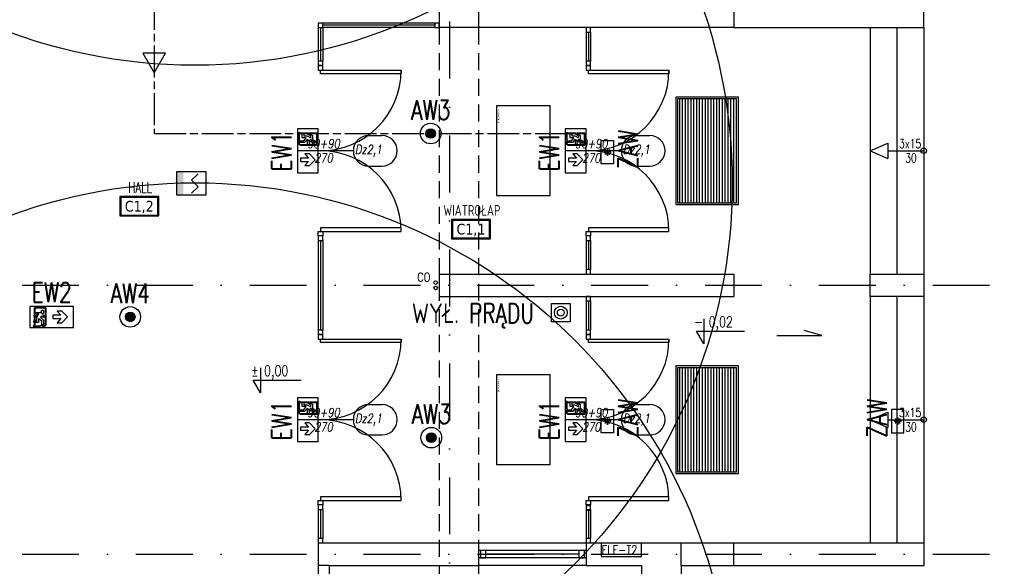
# Model space of a CAD drawing. Header units: millimetres. Extents: x 42924 to 92944, y -369470 to -179866.
# Tile 249 of 256: x 61531 to 62630, y -183142 to -182533. Entities that reach past the tile are written whole.
import ezdxf
from ezdxf.enums import TextEntityAlignment as Align

# ---------------------------------------------------------------- set-up
doc = ezdxf.new("R2010")
doc.units = ezdxf.units.MM
for name, pattern in [('CHAIN', [0.3543, 0.2362, -0.0295, 0.0591, -0.0295]), ('DASHDOT', [25.4, 12.7, -6.35, 0, -6.35]), ('HIDDEN', [9.525, 6.35, -3.175])]:
    doc.linetypes.add(name, pattern=pattern)
doc.layers.get('0').update_dxf_attribs({"color": 8})
for name, color, linetype in [('!! 0_ Istn-okna', 8, 'Continuous'), ('!! 0_ Istn-sciany', 8, 'Continuous'), ('!! 0_ Istn-widok', 8, 'Continuous'), ('!! 0_ Opis', 8, 'Continuous'), ('!! 0_Istn-armatura', 8, 'Continuous'), ('!! 0_Istn-cienka', 8, 'Continuous'), ('!! 0_Opis_pom', 123, 'Continuous'), ('!! 0_Osie', 8, 'DASHDOT'), ('!! 0_Widok', 8, 'Continuous'), ('!! 1_droga ewakuacyjna', 6, 'CHAIN'), ('!! 1_hatch projektowane ściany', 8, 'Continuous'), ('!! 2_drzwi opis', 8, 'Continuous'), ('-A-OPISY', 2, 'Continuous'), ('-A-TABELA', 7, 'Continuous'), ('0-osie-liniA', 8, 'DASHDOT'), ('E1', 2, 'Continuous'), ('E_0', 4, 'Continuous'), ('E_AW', 1, 'Continuous'), ('E_KD', 2, 'Continuous'), ('E_SSP', 2, 'Continuous')]:
    doc.layers.add(name, color=color, linetype=linetype)
doc.layers.add('E_SAP_ZASIĘG', color=150, linetype='Continuous', plot=False)
doc.layers.add('oświetlenie awaryjne', color=1, linetype='Continuous', lineweight=30)
doc.styles.add('50', font='ROMANS.shx', dxfattribs={"width": 0.8, "height": 10})
doc.styles.add('ARCHETYP', font='romans.shx', dxfattribs={"height": 15})
doc.styles.add('ARIAL', font='tahoma.ttf')
doc.styles.add('ELE1', font='romans.shx', dxfattribs={"width": 0.8, "height": 18})
doc.styles.add('SIMPLEX', font='simplex.shx', dxfattribs={"width": 0.77})
doc.styles.add('TXT', font='simplex.shx')

# ---------------------------------------------------------------- blocks, each defined once
blk = doc.blocks.new('A$C14D806DD')
at = {"layer": 'E_AW'}
h = blk.add_hatch(color=256, dxfattribs=at)
h.dxf.hatch_style = 1
h.paths.add_polyline_path([(5.4, 0, 1), (-5.4, 0, 1)])
at = {"layer": 'E_AW', "ltscale": 5}
for radius in [11.5, 5.36]:
    blk.add_circle((0, 0), radius, dxfattribs=at)
blk = doc.blocks.new('A$C407E493E')
at = {"layer": 'E_AW'}
for p, q in [((11, 44.3), (6.6, 41.6)), ((11.8, 43), (11, 44.3)), ((18, 44.4), (16, 44.4)), ((16, 44.4), (16, 41)), ((18, 39), (18, 44.4)), ((6.6, 41.6), (6.6, 36.7)), ((7.9, 34.3), (10.2, 34.3)), ((8.4, 40.8), (11.8, 43)), ((12.5, 41), (8.4, 38.8)), ((8.4, 38.8), (8.4, 40.8)), ((10.2, 34.3), (10.2, 30.9)), ((10.4, 35.9), (12.5, 37)), ((12, 35.9), (10.4, 35.9)), ((12, 30.9), (12, 35.9)), ((16, 41), (12.5, 41)), ((12.5, 37), (15.3, 33.6)), ((16.3, 35.5), (13.7, 39)), ((13.7, 39), (18, 39)), ((15.3, 33.6), (20.6, 33.6)), ((20.6, 35.5), (16.3, 35.5)), ((20.6, 33.6), (20.6, 35.5)), ((20.9, 33.9), (20.9, 35.8)), ((10.2, 30.9), (12, 30.9)), ((3.5, 14.4), (9.9, 20.9)), ((9.9, 7.9), (3.5, 14.4)), ((9.9, 20.9), (15, 20.9)), ((15, 20.9), (10.8, 16.2)), ((10.8, 16.2), (19.8, 16.2)), ((19.8, 12.6), (10.8, 12.6)), ((10.8, 12.6), (15, 7.9)), ((19.8, 16.2), (19.8, 12.6)), ((15, 7.9), (9.9, 7.9))]:
    blk.add_line(p, q, dxfattribs=at)
at = {"layer": 'E_AW', "lineweight": 40}
for p, q in [((20.6, 43.7), (21.9, 45)), ((21.9, 45), (21.9, 36.9)), ((1.4, 30.9), (1.4, 43.7)), ((1.4, 43.7), (10, 43.7)), ((11.4, 43.7), (16, 43.7)), ((18, 43.7), (20.6, 43.7)), ((20.9, 35.8), (21.9, 36.9)), ((20.9, 33.9), (21.9, 34.9)), ((21.9, 34.9), (21.9, 32.2)), ((20.6, 30.9), (1.4, 30.9)), ((20.6, 30.9), (21.9, 32.2))]:
    blk.add_line(p, q, dxfattribs=at)
at = {"layer": 'E_AW'}
blk.add_lwpolyline([(0, 0), (0, 48.8), (23.3, 48.8), (23.3, 0)], close=True, dxfattribs=at)
blk.add_circle((5.8, 34.7), 1.75, dxfattribs=at)
blk.add_arc((5.8, 34.7), 2.16, 349.4003, 69.1396, dxfattribs=at)
blk = doc.blocks.new('A$C6E7C69CA')
at = {"layer": 'E_AW'}
for p, q in [((6.9, 11.6), (13.3, 18.2)), ((13.3, 5.1), (6.9, 11.6)), ((13.3, 18.2), (18.4, 18.2)), ((18.4, 18.2), (14.2, 13.5)), ((14.2, 13.5), (23.2, 13.5)), ((23.2, 13.5), (23.2, 9.8)), ((34.3, 13.1), (30.9, 13.1)), ((30.9, 13.1), (30.9, 11.3)), ((30.9, 11.3), (35.9, 11.3)), ((34.3, 15.4), (34.3, 13.1)), ((35.9, 11.3), (35.9, 12.9)), ((35.9, 12.9), (37, 10.8)), ((41.6, 16.7), (36.7, 16.7)), ((41, 10.8), (38.8, 14.9)), ((38.8, 14.9), (40.8, 14.9)), ((40.8, 14.9), (43, 11.5)), ((44.3, 12.3), (41.6, 16.7)), ((43, 11.5), (44.3, 12.3)), ((18.4, 5.1), (13.3, 5.1)), ((23.2, 9.8), (14.2, 9.8)), ((14.2, 9.8), (18.4, 5.1)), ((37, 10.8), (33.6, 8)), ((33.6, 8), (33.6, 2.7)), ((33.6, 2.7), (35.5, 2.7)), ((33.9, 2.4), (35.8, 2.4)), ((35.5, 7), (39, 9.6)), ((35.5, 2.7), (35.5, 7)), ((39, 9.6), (39, 5.3)), ((39, 5.3), (44.4, 5.3)), ((41, 7.3), (41, 10.8)), ((44.4, 7.3), (41, 7.3)), ((44.4, 5.3), (44.4, 7.3))]:
    blk.add_line(p, q, dxfattribs=at)
at = {"layer": 'E_AW', "lineweight": 40}
for p, q in [((30.9, 21.9), (43.7, 21.9)), ((30.9, 2.7), (30.9, 21.9)), ((43.7, 21.9), (43.7, 13.3)), ((43.7, 11.9), (43.7, 7.3)), ((30.9, 2.7), (32.2, 1.4)), ((34.9, 1.4), (32.2, 1.4)), ((33.9, 2.4), (34.9, 1.4)), ((35.8, 2.4), (36.9, 1.4)), ((45, 1.4), (36.9, 1.4)), ((43.7, 5.3), (43.7, 2.7)), ((43.7, 2.7), (45, 1.4))]:
    blk.add_line(p, q, dxfattribs=at)
at = {"layer": 'E_AW'}
blk.add_lwpolyline([(0, 23.3), (48.8, 23.3), (48.8, 0), (0, 0)], close=True, dxfattribs=at)
blk.add_circle((34.7, 17.5), 1.75, dxfattribs=at)
blk.add_arc((34.7, 17.5), 2.16, 259.4003, 339.1396, dxfattribs=at)
blk = doc.blocks.new('A$C28E329F3')
at = {"layer": 'oświetlenie awaryjne', "linetype": 'ByBlock'}
for p, q in [((0, 14), (26, 14)), ((0, 0), (0, 14)), ((26, 14), (26, 0)), ((26, 0), (0, 0))]:
    blk.add_line(p, q, dxfattribs=at)
at = {"layer": 'oświetlenie awaryjne', "color": 7, "linetype": 'ByBlock'}
for p, q in [((9.9, 7), (9.1, 7.6)), ((9.9, 7), (9.1, 6.4)), ((9.1, 7), (16.9, 7)), ((10.2, 9.8), (13, 7)), ((10.2, 4.2), (13, 7)), ((11.6, 8.4), (10.6, 8.5)), ((11.6, 5.6), (10.6, 5.5)), ((11.6, 8.4), (11.5, 9.4)), ((11.6, 5.6), (11.5, 4.6)), ((13, 10.1), (12.4, 10.9)), ((13, 3.9), (12.4, 3.1)), ((13, 10.9), (13, 3.1)), ((13, 10.1), (13.6, 10.9)), ((13, 7), (15.8, 9.8)), ((13, 7), (15.8, 4.2)), ((13, 3.9), (13.6, 3.1)), ((14.4, 8.4), (14.5, 9.4)), ((14.4, 8.4), (15.4, 8.5)), ((14.4, 5.6), (15.4, 5.5)), ((14.4, 5.6), (14.5, 4.6)), ((16.1, 7), (16.9, 7.6)), ((16.1, 7), (16.9, 6.4))]:
    blk.add_line(p, q, dxfattribs=at)
blk = doc.blocks.new('A$C30F274F1')
at = {"layer": 'E_KD', "linetype": 'Continuous'}
blk.add_lwpolyline([(0, 20.4), (21, 20.4), (21, 0), (0, 0)], close=True, dxfattribs=at)
at = {"layer": 'E_KD'}
for radius in [7.1, 3.84]:
    blk.add_circle((10.5, 10.2), radius, dxfattribs=at)
blk = doc.blocks.new('BLOK OSI')
at = {"layer": '0-osie-liniA', "ltscale": 5}
for points in [[(53191.2, -193626.9), (53191.2, -199860.8)], [(51570, -196590.1), (53810.6, -196590.1)], [(51570, -196890.1), (53810.6, -196890.1)]]:
    blk.add_lwpolyline(points, dxfattribs=at)
blk = doc.blocks.new('1_ok-opis')
blk.add_line((0, 111.6), (0, 50))
for points in [[(-17, 128.6), (-17, 143.6)], [(17, 128.6), (17, 143.6)]]:
    blk.add_lwpolyline(points)
for centre, start, end in [((0, 143.6), 0, 180), ((0, 128.6), 180, 0)]:
    blk.add_arc(centre, 17, start, end)
at = {"style": 'ARCHETYP'}
for tag, height, rotation, p in [('NR', 12, 90, (0, 136.9)), ('NR', 12, 270, (0, 136.9)), ('SZEROKOŚĆ', 10, 90, (-8, 78.3)), ('SZEROKOŚĆ', 10, 270, (8, 78.3)), ('WYSOKOŚĆ', 10, 270, (-8, 78.3)), ('WYSOKOŚĆ', 10, 90, (8, 78.3))]:
    blk.add_attdef(tag, text='', height=height, rotation=rotation, dxfattribs=at).set_placement(p, align=Align.MIDDLE)
blk = doc.blocks.new('WYJSCIE EWAKUACYJNE-160412')
at = {"layer": '-A-OPISY', "insert": (933.5, -586.2), "char_height": 3.5, "width": 68.938, "attachment_point": 1, "style": 'ARIAL'}
blk.add_mtext('{\\c16646143;© PAP24.PL}', dxfattribs=at)
blk = doc.blocks.new('*U397')
at = {"layer": 'E_SSP'}
blk.add_hatch(color=256, dxfattribs=at).paths.add_polyline_path([(-2.05, -1.28), (-1.28, -1.28), (-1.28, 1.28), (-2.05, 1.28)])
for p, q in [((-0.36, 0.36), (0.36, 1.09)), ((-0.36, 0.36), (0.36, -0.36)), ((-0.36, -1.09), (0.36, -0.36))]:
    blk.add_line(p, q, dxfattribs=at)
blk.add_lwpolyline([(-2.05, -1.28), (1.28, -1.28), (1.28, 1.28), (-2.05, 1.28)], close=True, dxfattribs=at)

msp = doc.modelspace()

# ---------------------------------------------------------------- hatches: boundary and pattern name
at = {"layer": '!! 1_hatch projektowane ściany'}
h = msp.add_hatch(dxfattribs=at)
h.set_pattern_fill('ANSI31', color=256, angle=225, style=0)
h.set_pattern_definition([(270, (0, -1567.253), (3.175, -9e-16), [])])
h.paths.add_polyline_path([(62331.56735, -182620.8878), (62265.56735, -182620.8878), (62265.56735, -182736.8878), (62331.56735, -182736.8878)])
h = msp.add_hatch(dxfattribs=at)
h.set_pattern_fill('ANSI31', color=256, angle=225, style=0)
h.set_pattern_definition([(270, (0, -1867.253), (3.175, -9e-16), [])])
h.paths.add_polyline_path([(62331.56735, -182920.8878), (62265.56735, -182920.8878), (62265.56735, -183036.8878), (62331.56735, -183036.8878)])

# ---------------------------------------------------------------- linework, layer by layer
at = {"layer": '!! 0_ Istn-okna'}
for points in [[(61864.56735, -182541.3878), (61869.56735, -182541.3878), (61869.56735, -182536.3878), (61864.56735, -182536.3878)], [(61994.56735, -182541.3878), (61999.56735, -182541.3878), (61999.56735, -182536.3878), (61994.56735, -182536.3878)], [(62163.56735, -182546.3878), (62168.56735, -182546.3878), (62168.56735, -182541.3878), (62163.56735, -182541.3878)], [(61864.56735, -182583.8878), (61869.56735, -182583.8878), (61869.56735, -182578.8878), (61864.56735, -182578.8878)], [(61869.56735, -182588.8878), (61869.56735, -182583.8878), (61864.56735, -182583.8878), (61864.56735, -182588.8878)], [(62163.56735, -182583.8878), (62168.56735, -182583.8878), (62168.56735, -182578.8878), (62163.56735, -182578.8878)], [(62168.56735, -182588.8878), (62168.56735, -182583.8878), (62163.56735, -182583.8878), (62163.56735, -182588.8878)], [(61957.06735, -182592.8878), (61867.06735, -182592.8878), (61867.06735, -182588.8878), (61957.06735, -182588.8878)], [(62256.06735, -182592.8878), (62166.06735, -182592.8878), (62166.06735, -182588.8878), (62256.06735, -182588.8878)], [(61869.56735, -182768.8878), (61869.56735, -182773.8878), (61864.56735, -182773.8878), (61864.56735, -182768.8878)], [(61957.06735, -182764.8878), (61867.06735, -182764.8878), (61867.06735, -182768.8878), (61957.06735, -182768.8878)], [(62168.56735, -182768.8878), (62168.56735, -182773.8878), (62163.56735, -182773.8878), (62163.56735, -182768.8878)], [(62256.06735, -182764.8878), (62166.06735, -182764.8878), (62166.06735, -182768.8878), (62256.06735, -182768.8878)], [(61864.56735, -182778.8878), (61869.56735, -182778.8878), (61869.56735, -182773.8878), (61864.56735, -182773.8878)], [(62163.56735, -182778.8878), (62168.56735, -182778.8878), (62168.56735, -182773.8878), (62163.56735, -182773.8878)], [(62163.56735, -182816.3878), (62168.56735, -182816.3878), (62168.56735, -182811.3878), (62163.56735, -182811.3878)], [(62163.56735, -182846.3878), (62168.56735, -182846.3878), (62168.56735, -182841.3878), (62163.56735, -182841.3878)], [(61864.56735, -182883.8878), (61869.56735, -182883.8878), (61869.56735, -182878.8878), (61864.56735, -182878.8878)], [(62163.56735, -182883.8878), (62168.56735, -182883.8878), (62168.56735, -182878.8878), (62163.56735, -182878.8878)], [(61869.56735, -182888.8878), (61869.56735, -182883.8878), (61864.56735, -182883.8878), (61864.56735, -182888.8878)], [(61957.06735, -182892.8878), (61867.06735, -182892.8878), (61867.06735, -182888.8878), (61957.06735, -182888.8878)], [(62168.56735, -182888.8878), (62168.56735, -182883.8878), (62163.56735, -182883.8878), (62163.56735, -182888.8878)], [(62256.06735, -182892.8878), (62166.06735, -182892.8878), (62166.06735, -182888.8878), (62256.06735, -182888.8878)], [(61869.56735, -183068.8878), (61869.56735, -183073.8878), (61864.56735, -183073.8878), (61864.56735, -183068.8878)], [(61957.06735, -183064.8878), (61867.06735, -183064.8878), (61867.06735, -183068.8878), (61957.06735, -183068.8878)], [(62168.56735, -183068.8878), (62168.56735, -183073.8878), (62163.56735, -183073.8878), (62163.56735, -183068.8878)], [(62256.06735, -183064.8878), (62166.06735, -183064.8878), (62166.06735, -183068.8878), (62256.06735, -183068.8878)], [(61864.56735, -183078.8878), (61869.56735, -183078.8878), (61869.56735, -183073.8878), (61864.56735, -183073.8878)], [(62163.56735, -183078.8878), (62168.56735, -183078.8878), (62168.56735, -183073.8878), (62163.56735, -183073.8878)], [(62168.56735, -183079.88851), (62168.56735, -183074.88851), (62163.56735, -183074.88851), (62163.56735, -183079.88851)], [(61864.56735, -183116.3878), (61869.56735, -183116.3878), (61869.56735, -183111.3878), (61864.56735, -183111.3878)], [(62163.56735, -183116.3878), (62168.56735, -183116.3878), (62168.56735, -183111.3878), (62163.56735, -183111.3878)], [(62051.56735, -183124.8878), (62045.56735, -183124.8878), (62045.56735, -183132.8878), (62051.56735, -183132.8878)], [(62161.56735, -183124.8878), (62155.56735, -183124.8878), (62155.56735, -183132.8878), (62161.56735, -183132.8878)]]:
    msp.add_lwpolyline(points, close=True, dxfattribs=at)
for points in [[(61864.56735, -182541.3878), (61864.56735, -182578.8878)], [(61867.06735, -182541.3878), (61867.06735, -182578.8878)], [(61994.56735, -182536.3878), (61869.56735, -182536.3878)], [(61994.56735, -182538.8878), (61869.56735, -182538.8878)], [(61994.56735, -182541.3878), (61869.56735, -182541.3878)], [(61869.56735, -182541.3878), (61869.56735, -182578.8878)], [(62163.56735, -182546.3878), (62163.56735, -182578.8878)], [(62166.06735, -182546.3878), (62166.06735, -182578.8878)], [(62168.56735, -182546.3878), (62168.56735, -182578.8878)], [(61864.56735, -182778.8878), (61864.56735, -182878.8878)], [(61867.06735, -182778.8878), (61867.06735, -182878.8878)], [(61869.56735, -182778.8878), (61869.56735, -182878.8878)], [(62163.56735, -182778.8878), (62163.56735, -182811.3878)], [(62166.06735, -182778.8878), (62166.06735, -182811.3878)], [(62168.56735, -182778.8878), (62168.56735, -182811.3878)], [(62163.56735, -182846.3878), (62163.56735, -182878.8878)], [(62166.06735, -182846.3878), (62166.06735, -182878.8878)], [(62168.56735, -182846.3878), (62168.56735, -182878.8878)], [(61864.56735, -183078.8878), (61864.56735, -183111.3878)], [(61867.06735, -183078.8878), (61867.06735, -183111.3878)], [(61869.56735, -183078.8878), (61869.56735, -183111.3878)], [(62163.56735, -183078.8878), (62163.56735, -183111.3878)], [(62166.06735, -183078.8878), (62166.06735, -183111.3878)], [(62168.56735, -183078.8878), (62168.56735, -183111.3878)], [(62163.56735, -183124.8878), (62043.56735, -183124.8878)], [(62163.56735, -183132.8878), (62043.56735, -183132.8878)], [(62155.56735, -183128.8878), (62051.56735, -183128.8878)]]:
    msp.add_lwpolyline(points, dxfattribs=at)
for centre, start, end in [((61867.06735, -182588.8878), 270.00000004, 0.00000004), ((62166.06735, -182588.8878), 270.00000004, 0.00000004), ((61867.06735, -182768.8878), 359.99999996, 89.99999996), ((62166.06735, -182768.8878), 359.99999996, 89.99999996), ((61867.06735, -182888.8878), 270.00000004, 0.00000004), ((62166.06735, -182888.8878), 270.00000004, 0.00000004), ((61867.06735, -183068.8878), 359.99999996, 89.99999996), ((62166.06735, -183068.8878), 359.99999996, 89.99999996)]:
    msp.add_arc(centre, 90, start, end, dxfattribs=at)
at = {"layer": '!! 0_ Istn-sciany'}
for points in [[(61999.56735, -182496.3878), (61999.56735, -182541.3878)], [(62328.56735, -182516.3878), (62328.56735, -182541.3878)], [(62328.56735, -182541.3878), (61999.56735, -182541.3878)], [(61999.56735, -182816.3878), (61999.56735, -182841.3878)], [(61999.56735, -182816.3878), (62328.56735, -182816.3878)], [(62328.56735, -182816.3878), (62328.56735, -182841.3878)], [(61999.56735, -182841.3878), (62328.56735, -182841.3878)], [(61864.56735, -183116.3878), (61864.56735, -183289.3878)], [(61864.56735, -183116.3878), (62043.56735, -183116.3878)], [(62043.56735, -183116.3878), (62043.56735, -183141.3878)], [(62163.56735, -183116.3878), (62163.56735, -183141.3878)], [(62163.56735, -183116.3878), (62180.56735, -183116.3878)], [(62180.56735, -183131.3878), (62180.56735, -183116.3878)], [(62225.56735, -183116.3878), (62328.56735, -183116.3878)], [(62225.56735, -183131.3878), (62225.56735, -183116.3878)], [(62328.56735, -183141.3878), (62328.56735, -183116.3878)], [(62180.56735, -183131.3878), (62225.56735, -183131.3878)], [(61876.56735, -183141.3878), (61876.56735, -183289.3878)], [(61876.56735, -183141.3878), (62043.56735, -183141.3878)], [(62163.56735, -183141.3878), (62225.56735, -183141.3878)], [(62225.56735, -183141.3878), (62225.56735, -183404.3878)], [(62269.56735, -183141.3878), (62269.56735, -183760.3878)], [(62269.56735, -183141.3878), (62328.56735, -183141.3878)]]:
    msp.add_lwpolyline(points, dxfattribs=at)
at = {"layer": '!! 0_ Istn-widok'}
for points in [[(62043.56735, -182516.3878), (62043.56735, -182541.3878)], [(62540.56735, -182541.3878), (62540.56735, -182516.3878)], [(62328.56735, -182541.3878), (62540.56735, -182541.3878)], [(62480.56735, -182541.3878), (62480.56735, -182816.3878)], [(62510.56735, -182541.3878), (62510.56735, -182816.3878)], [(62540.56735, -182541.3878), (62540.56735, -182816.3878)], [(62500.56735, -182670.29852), (62500.56735, -182687.47708)], [(62500.56735, -182678.8878), (62540.56735, -182678.8878)], [(62480.56735, -182816.3878), (62540.56735, -182816.3878)], [(62480.56735, -182841.3878), (62480.56735, -182816.3878)], [(62540.56735, -182816.3878), (62540.56735, -182841.3878)], [(62480.56735, -182841.3878), (62480.56735, -183116.3878)], [(62540.56735, -182841.3878), (62480.56735, -182841.3878)], [(62510.56735, -182841.3878), (62510.56735, -183116.3878)], [(62540.56735, -182841.3878), (62540.56735, -183116.3878)], [(62500.56735, -182970.29852), (62500.56735, -182987.47708)], [(62500.56735, -182978.8878), (62540.56735, -182978.8878)], [(62043.56735, -183116.3878), (62163.56735, -183116.3878)], [(62269.56735, -183141.3878), (62269.56735, -183116.3878)], [(62328.56735, -183116.3878), (62540.56735, -183116.3878)], [(62540.56735, -183116.3878), (62540.56735, -183141.3878)], [(61876.56735, -183141.3878), (61864.56735, -183141.3878)], [(62163.56735, -183141.3878), (62043.56735, -183141.3878)], [(62328.56735, -183141.3878), (62540.56735, -183141.3878)]]:
    msp.add_lwpolyline(points, dxfattribs=at)
at = {"layer": '!! 0_ Istn-widok', "linetype": 'HIDDEN', "ltscale": 3}
for points in [[(61999.56735, -182541.3878), (61999.56735, -183716.3878)], [(62043.56735, -182541.3878), (62043.56735, -183716.3878)]]:
    msp.add_lwpolyline(points, dxfattribs=at)
at = {"layer": '!! 0_ Istn-widok'}
for centre in [(62540.56735, -182678.8878), (62540.56735, -182978.8878)]:
    msp.add_circle(centre, 3, dxfattribs=at)
at = {"layer": '!! 0_ Opis'}
for points in [[(62294.87178, -182866.24577), (62294.87178, -182894.24754)], [(62294.87178, -182894.24754), (62286.78837, -182880.24665)], [(62286.78837, -182880.24665), (62340.22258, -182880.24665)], [(62426.60584, -182884.99314), (62407.09321, -182879.16413)], [(62376.60584, -182884.99314), (62426.60584, -182884.99314)], [(61800.08247, -182920.86205), (61800.08247, -182948.86382)], [(61800.08247, -182948.86382), (61791.99905, -182934.86293)], [(61791.99905, -182934.86293), (61845.43326, -182934.86293)]]:
    msp.add_lwpolyline(points, dxfattribs=at)
at = {"layer": '!! 0_Istn-armatura'}
msp.add_lwpolyline([(62180.56735, -183116.3878), (62225.56735, -183116.3878)], dxfattribs=at)
for centre in [(61995.56735, -182825.8878), (61995.56735, -182831.8878)]:
    msp.add_circle(centre, 2, dxfattribs=at)
at = {"layer": '!! 0_Istn-cienka'}
for points in [[(62263.56735, -182738.8878), (62333.56735, -182738.8878), (62333.56735, -182618.8878), (62263.56735, -182618.8878)], [(62063.56735, -182728.8878), (62123.56735, -182728.8878), (62123.56735, -182628.8878), (62063.56735, -182628.8878)], [(62265.56735, -182736.8878), (62331.56735, -182736.8878), (62331.56735, -182620.8878), (62265.56735, -182620.8878)], [(62263.56735, -183038.8878), (62333.56735, -183038.8878), (62333.56735, -182918.8878), (62263.56735, -182918.8878)], [(62265.56735, -183036.8878), (62331.56735, -183036.8878), (62331.56735, -182920.8878), (62265.56735, -182920.8878)], [(62063.56735, -183028.8878), (62123.56735, -183028.8878), (62123.56735, -182928.8878), (62063.56735, -182928.8878)]]:
    msp.add_lwpolyline(points, close=True, dxfattribs=at)
at = {"layer": '!! 0_Opis_pom', "ltscale": 0.7}
for points in [[(61642.88127, -182751.59405), (61686.40127, -182751.59405), (61686.40127, -182729.83405), (61642.88127, -182729.83405)], [(61643.96927, -182750.50605), (61685.31327, -182750.50605), (61685.31327, -182730.92205), (61643.96927, -182730.92205)], [(62013.20477, -182777.15551), (62056.72477, -182777.15551), (62056.72477, -182755.39551), (62013.20477, -182755.39551)], [(62014.29277, -182776.06751), (62055.63677, -182776.06751), (62055.63677, -182756.48351), (62014.29277, -182756.48351)]]:
    msp.add_lwpolyline(points, close=True, dxfattribs=at)
at = {"layer": '!! 0_Widok'}
for points in [[(62480.56735, -182678.8878), (62500.56735, -182670.29852)], [(62480.56735, -182678.8878), (62500.56735, -182687.47708)], [(62480.56735, -182978.8878), (62500.56735, -182970.29852)], [(62480.56735, -182978.8878), (62500.56735, -182987.47708)]]:
    msp.add_lwpolyline(points, dxfattribs=at)
at = {"layer": '!! 1_droga ewakuacyjna', "ltscale": 150}
msp.add_lwpolyline([(61426.37297, -182136.3878), (61681.40012, -182136.3878), (61681.40012, -182659.58484), (62163.56735, -182659.58484)], dxfattribs=at)
msp.add_lwpolyline([(61681.40012, -182591.93582), (61694.06362, -182570.002), (61668.73663, -182570.002)], close=True, dxfattribs=at)
at = {"layer": 'E_SAP_ZASIĘG'}
for centre in [(61726.69488, -181983.44981), (61726.69488, -182715.31499), (61726.69488, -183314.55334)]:
    msp.add_circle(centre, 600, dxfattribs=at)

# ---------------------------------------------------------------- block references
at = {"layer": '!! 0_Osie'}
msp.add_blockref('BLOK OSI', (8819.85593, 13761.2005), dxfattribs=at)
at = {"layer": '!! 2_drzwi opis'}
ref = msp.add_blockref('1_ok-opis', (61792.06735, -182678.8878), dxfattribs=dict(at, rotation=270.0000036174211))
ref.add_attrib('WYSOKOŚĆ', '270', dxfattribs={"layer": '0', "height": 10, "rotation": 180.00000362, "style": '50', "oblique": 10, "text_generation_flag": 6, "width": 0.8}).set_placement((61870.3582, -182686.8878), align=Align.MIDDLE)
ref.add_attrib('SZEROKOŚĆ', '90+90', dxfattribs={"layer": '0', "height": 10, "rotation": 180.00000362, "style": '50', "oblique": 10, "text_generation_flag": 6, "width": 0.8}).set_placement((61870.3582, -182670.8878), align=Align.MIDDLE)
ref.add_attrib('NR', 'Dz2,1', dxfattribs={"layer": '0', "height": 10, "rotation": 180.00000362, "style": '50', "oblique": 10, "text_generation_flag": 6, "width": 0.8}).set_placement((61920.67859, -182678.8878), align=Align.MIDDLE)
ref = msp.add_blockref('1_ok-opis', (62091.06735, -182678.8878), dxfattribs=dict(at, rotation=270.0000036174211))
ref.add_attrib('WYSOKOŚĆ', '270', dxfattribs={"layer": '0', "height": 10, "rotation": 180.00000362, "style": '50', "oblique": 10, "text_generation_flag": 6, "width": 0.8}).set_placement((62169.3582, -182686.8878), align=Align.MIDDLE)
ref.add_attrib('SZEROKOŚĆ', '90+90', dxfattribs={"layer": '0', "height": 10, "rotation": 180.00000362, "style": '50', "oblique": 10, "text_generation_flag": 6, "width": 0.8}).set_placement((62169.3582, -182670.8878), align=Align.MIDDLE)
ref.add_attrib('NR', 'Dz2,1', dxfattribs={"layer": '0', "height": 10, "rotation": 180.00000362, "style": '50', "oblique": 10, "text_generation_flag": 6, "width": 0.8}).set_placement((62219.67859, -182678.8878), align=Align.MIDDLE)
ref = msp.add_blockref('1_ok-opis', (61792.06735, -182978.8878), dxfattribs=dict(at, rotation=270.0000036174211))
ref.add_attrib('WYSOKOŚĆ', '270', dxfattribs={"layer": '0', "height": 10, "rotation": 180.00000362, "style": '50', "oblique": 10, "text_generation_flag": 6, "width": 0.8}).set_placement((61870.3582, -182986.8878), align=Align.MIDDLE)
ref.add_attrib('SZEROKOŚĆ', '90+90', dxfattribs={"layer": '0', "height": 10, "rotation": 180.00000362, "style": '50', "oblique": 10, "text_generation_flag": 6, "width": 0.8}).set_placement((61870.3582, -182970.8878), align=Align.MIDDLE)
ref.add_attrib('NR', 'Dz2,1', dxfattribs={"layer": '0', "height": 10, "rotation": 180.00000362, "style": '50', "oblique": 10, "text_generation_flag": 6, "width": 0.8}).set_placement((61920.67859, -182978.8878), align=Align.MIDDLE)
ref = msp.add_blockref('1_ok-opis', (62091.06735, -182978.8878), dxfattribs=dict(at, rotation=270.0000036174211))
ref.add_attrib('WYSOKOŚĆ', '270', dxfattribs={"layer": '0', "height": 10, "rotation": 180.00000362, "style": '50', "oblique": 10, "text_generation_flag": 6, "width": 0.8}).set_placement((62169.3582, -182986.8878), align=Align.MIDDLE)
ref.add_attrib('SZEROKOŚĆ', '90+90', dxfattribs={"layer": '0', "height": 10, "rotation": 180.00000362, "style": '50', "oblique": 10, "text_generation_flag": 6, "width": 0.8}).set_placement((62169.3582, -182970.8878), align=Align.MIDDLE)
ref.add_attrib('NR', 'Dz2,1', dxfattribs={"layer": '0', "height": 10, "rotation": 180.00000362, "style": '50', "oblique": 10, "text_generation_flag": 6, "width": 0.8}).set_placement((62219.67859, -182978.8878), align=Align.MIDDLE)
at = {"layer": '-A-TABELA', "xscale": 0.6249999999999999, "yscale": 0.6249999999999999, "zscale": 0.6249999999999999, "rotation": 270}
for p in [(62433.2083, -182049.23669), (62433.2083, -182349.23669)]:
    msp.add_blockref('WYJSCIE EWAKUACYJNE-160412', p, dxfattribs=at)
at = {"layer": 'E_0'}
for name, p in [('A$C14D806DD', (61989.96982, -182659.58484)), ('A$C30F274F1', (62124.81775, -182869.62753)), ('A$C14D806DD', (61654.56735, -182864.17273)), ('A$C14D806DD', (61990.66686, -182998.8878))]:
    msp.add_blockref(name, p, dxfattribs=at)
at = {"layer": 'E_0', "xscale": -1}
for p in [(61864.56733, -182703.29562), (62163.56733, -182703.29562), (61864.56735, -183003.29562), (62163.56735, -183003.29562)]:
    msp.add_blockref('A$C407E493E', p, dxfattribs=at)
at = {"layer": 'E_AW', "linetype": 'ByBlock', "rotation": 269.9999999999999}
for p in [(62180.27165, -182667.32142), (62180.27167, -182967.32142)]:
    msp.add_blockref('A$C28E329F3', p, dxfattribs=at)
at = {"layer": 'E_AW', "linetype": 'ByBlock', "xscale": -1}
msp.add_blockref('A$C6E7C69CA', (61591.32072, -182875.81602), dxfattribs=at)
at = {"layer": 'E_AW', "linetype": 'ByBlock', "xscale": -1, "rotation": 90.00000000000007}
msp.add_blockref('A$C28E329F3', (62518.40548, -182967.32142), dxfattribs=at)
at = {"layer": 'E_SSP', "xscale": 9.999999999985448, "yscale": 9.999999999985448, "zscale": 9.999999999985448}
msp.add_blockref('*U397', (61726.69488, -182715.31499), dxfattribs=at)

# ---------------------------------------------------------------- texts
at = {"layer": '!! 0_ Opis', "style": 'SIMPLEX', "width": 0.75}
for s, height, p in [('3x15', 10, (62512.9453, -182675.81033)), ('30', 10, (62519.81314, -182691.96141)), ('- 0,02', 12, (62284.18434, -182875.66854)), ('%%P 0,00', 12, (61789.39502, -182930.28482)), ('3x15', 10, (62512.9453, -182975.81033)), ('30', 10, (62519.81314, -182991.96141))]:
    msp.add_text(s, height=height, dxfattribs=at).set_placement(p)
at = {"layer": '!! 0_Istn-armatura', "style": 'ARCHETYP', "width": 0.8}
for s, rotation, p in [('CO', 359.99999996, (61975.08651, -182824.85765)), ('ELE-T2', 0.00000004, (62180.73328, -183129.11658))]:
    msp.add_text(s, height=10, rotation=rotation, dxfattribs=at).set_placement(p)
at = {"layer": '!! 0_Opis_pom', "ltscale": 0.7, "style": 'TXT', "width": 0.7}
for s, p in [('HALL', (61665.75641, -182725.78773)), ('WIATROŁAP', (62036.0799, -182751.34919))]:
    msp.add_text(s, height=12, dxfattribs=at).set_placement(p, align=Align.CENTER)
at = {"layer": '!! 0_Opis_pom', "ltscale": 0.7, "style": 'ARIAL'}
for tag, p in [('C1,2', (61664.64127, -182740.71405)), ('C1,1', (62034.96477, -182766.27551))]:
    msp.add_attdef(tag, text='', height=11.968, dxfattribs=at).set_placement(p, align=Align.MIDDLE_CENTER)
at = {"layer": 'E1', "style": 'ELE1', "width": 0.75}
for s, p in [('AW3', (61989.96982, -182633.21861)), ('EW2', (61566.91287, -182836.7908)), ('AW4', (61654.56735, -182837.80649)), ('WYŁ. PRĄDU', (62037.27055, -182860.08428)), ('AW3', (61990.66686, -182972.52156))]:
    msp.add_text(s, height=22, dxfattribs=at).set_placement(p, align=Align.MIDDLE_CENTER)
for s, p in [('EW1', (61823.57248, -182679.65662)), ('EW1', (62122.57248, -182679.65662)), ('ZAW', (62210.37157, -182677.1838)), ('EW1', (61823.57249, -182979.65662)), ('EW1', (62122.57249, -182979.65662)), ('ZAW', (62210.37159, -182977.1838)), ('ZAW', (62488.30556, -182977.1838))]:
    msp.add_text(s, height=22, rotation=90, dxfattribs=at).set_placement(p, align=Align.MIDDLE_CENTER)

doc.saveas('drawing.dxf')
